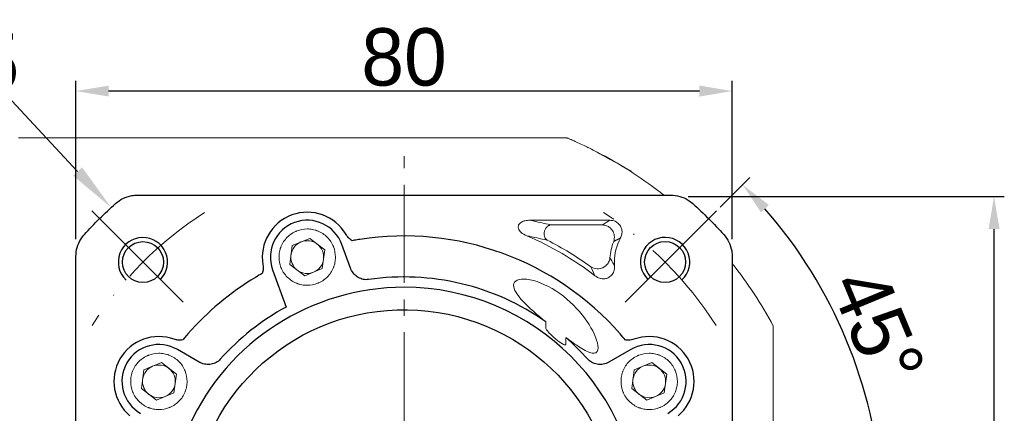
# Model space of a CAD drawing. Header units: millimetres. Extents: x 5254 to 5923, y -933 to -460.
# Tile 4 of 9: x 5328 to 5448, y -618 to -570. Entities that reach past the tile are written whole.
import ezdxf

# ---------------------------------------------------------------- set-up
doc = ezdxf.new("R2010")
doc.units = ezdxf.units.MM
doc.header["$PDSIZE"] = -5
doc.linetypes.add('ACAD_ISO10W100', pattern=[18, 12, -3, 0, -3])
doc.linetypes.add('点画线', pattern=[18, 12, -2, 2, -2])
doc.layers.get('0').update_dxf_attribs({"lineweight": 18})
doc.layers.get('Defpoints').update_dxf_attribs({"lineweight": 18})
for name, color, linetype, lineweight in [('7中心线层', 7, '点画线', 18), ('中心线层', 7, 'ACAD_ISO10W100', 0), ('尺寸线', 7, 'Continuous', 25), ('尺寸线层', 3, 'Continuous', 18), ('粗实线', 7, 'Continuous', 40)]:
    doc.layers.add(name, color=color, linetype=linetype, lineweight=lineweight)
doc.styles.add('工程字', font='txt')
doc.dimstyles.new('DIMSTYLE_17', dxfattribs={"dimtxt": 8, "dimasz": 12, "dimexe": 0.18, "dimexo": 0.0625, "dimgap": 0.09, "dimtad": 1, "dimtih": 1, "dimtoh": 1, "dimdec": 3, "dimdsep": 46, "dimtxsty": 'Standard', "dimblk": '_CAXARROW', "dimcen": 0.09, "dimdle": 24, "dimadec": 0, "dimazin": 0, "dimtfac": 0.7, "dimtdec": 3, "dimtofl": 0, "dimtmove": 0, "dimatfit": 3, "dimfxl": 1, "dimtolj": 1, "dimarcsym": 0})
doc.dimstyles.new('ISO-25', dxfattribs={"dimtxt": 7, "dimasz": 4, "dimexe": 1.25, "dimexo": 0.625, "dimtad": 1, "dimtxsty": '工程字', "dimcen": 2, "dimdle": 8, "dimadec": 0, "dimazin": 0, "dimtfac": 1, "dimtmove": 0, "dimatfit": 3, "dimfxl": 1, "dimarcsym": 0})

# ---------------------------------------------------------------- blocks, each defined once
blk = doc.blocks.new('*D41')
at = {"layer": 'Defpoints', "color": 0}
for p in [(5412.56, -592.89), (5401.42, -604.03), (5430.85, -615.86), (5331.75, -630.96), (5419.23, -630.96)]:
    blk.add_point(p, dxfattribs=at)
at = {"layer": '尺寸线层', "color": 0, "lineweight": -2}
for p, q in [((5413, -592.45), (5416.63, -588.82)), ((5419.85, -630.96), (5434.08, -630.96))]:
    blk.add_line(p, q, dxfattribs=at)
blk.add_arc((5374.49, -630.96), 58.34, 3.9289, 41.0711, dxfattribs=at)
at = {"layer": '尺寸线层', "color": 0}
for points in [[(5418.96, -592.17), (5417.99, -593.08), (5415.75, -589.7)], [(5432.03, -626.98), (5433.36, -626.94), (5432.83, -630.96)]]:
    blk.add_solid(points, dxfattribs=at)
at = {"layer": '尺寸线层', "color": 0, "insert": (5432.2, -607.05), "char_height": 7, "attachment_point": 5, "rotation": 292.5, "style": '工程字'}
blk.add_mtext('\\A1;45%%d', dxfattribs=at)
blk = doc.blocks.new('*D42')
at = {"layer": 'Defpoints', "color": 0}
for p in [(5399.42, -593.49), (5349.56, -668.42)]:
    blk.add_point(p, dxfattribs=at)
at = {"layer": '尺寸线层', "color": 0, "lineweight": -2}
blk.add_line((5364.47, -646.02), (5351.78, -665.09), dxfattribs=at)
at = {"layer": '尺寸线层', "color": 0}
blk.add_solid([(5351.22, -664.72), (5352.33, -665.46), (5349.56, -668.42)], dxfattribs=at)
at = {"layer": '尺寸线层', "color": 0, "insert": (5356.76, -650.16), "char_height": 7, "attachment_point": 5, "rotation": 56.3592, "style": '工程字'}
blk.add_mtext('∅90', dxfattribs=at)
blk = doc.blocks.new('*D44')
at = {"layer": 'Defpoints', "color": 0}
for p in [(5334.49, -578.27), (5334.49, -596.95), (5414.49, -596.95)]:
    blk.add_point(p, dxfattribs=at)
at = {"layer": '尺寸线层', "color": 0, "lineweight": -2}
for p, q in [((5334.49, -596.33), (5334.49, -577.02)), ((5414.49, -596.33), (5414.49, -577.02)), ((5410.49, -578.27), (5338.49, -578.27))]:
    blk.add_line(p, q, dxfattribs=at)
at = {"layer": '尺寸线层', "color": 0}
for points in [[(5338.49, -577.6), (5338.49, -578.94), (5334.49, -578.27)], [(5410.49, -578.94), (5410.49, -577.6), (5414.49, -578.27)]]:
    blk.add_solid(points, dxfattribs=at)
at = {"layer": '尺寸线层', "color": 0, "insert": (5374.49, -574.15), "char_height": 7, "attachment_point": 5, "style": '工程字'}
blk.add_mtext('\\A1;80', dxfattribs=at)
blk = doc.blocks.new('*D45')
at = {"layer": 'Defpoints', "color": 0}
for p in [(5408.49, -591.12), (5446.39, -591.12), (5408.49, -671.12)]:
    blk.add_point(p, dxfattribs=at)
at = {"layer": '尺寸线层', "color": 0, "lineweight": -2}
for p, q in [((5409.12, -591.12), (5447.64, -591.12)), ((5446.39, -667.12), (5446.39, -595.12)), ((5409.12, -671.12), (5447.64, -671.12))]:
    blk.add_line(p, q, dxfattribs=at)
at = {"layer": '尺寸线层', "color": 0}
for points in [[(5447.06, -595.12), (5445.73, -595.12), (5446.39, -591.12)], [(5445.73, -667.12), (5447.06, -667.12), (5446.39, -671.12)]]:
    blk.add_solid(points, dxfattribs=at)
at = {"layer": '尺寸线层', "color": 0, "insert": (5442.27, -631.12), "char_height": 7, "attachment_point": 5, "rotation": 90, "style": '工程字'}
blk.add_mtext('\\A1;80', dxfattribs=at)
blk = doc.blocks.new('_CAXARROW')
blk.add_hatch(color=0).paths.add_polyline_path([(0, 0), (-1, 0.125), (-1, -0.125)], flags=0)
blk = doc.blocks.new('*D46')
at = {"layer": 'Defpoints', "color": 0}
for p in [(5338.79, -592.48), (5410.19, -669.43)]:
    blk.add_point(p, dxfattribs=at)
at = {"layer": '尺寸线层', "color": 0, "lineweight": -2}
for p, q in [((5306.61, -579.45), (5326.69, -579.45)), ((5326.69, -579.45), (5334.7, -588.08)), ((5374.4, -630.96), (5374.58, -630.96)), ((5374.49, -631.05), (5374.49, -630.87))]:
    blk.add_line(p, q, dxfattribs=at)
at = {"layer": '尺寸线层', "color": 0, "lineweight": -2, "xscale": 6, "yscale": 6, "zscale": 6, "rotation": 312.8612344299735}
blk.add_blockref('_CAXARROW', (5338.79, -592.48), dxfattribs=at)
at = {"layer": '尺寸线层', "color": 0, "insert": (5316.15, -574.95), "char_height": 7, "attachment_point": 5, "style": '工程字'}
blk.add_mtext('\\A1;∅105', dxfattribs=at)
blk = doc.blocks.new('_FILLED')
at = {"linetype": 'ByBlock'}
blk.add_hatch(color=0, dxfattribs=at).paths.add_polyline_path([(0, 0), (-1, 0.133), (-1, -0.133)], flags=0)

msp = doc.modelspace()

# ---------------------------------------------------------------- linework, layer by layer
at = {"linetype": 'Continuous', "lineweight": 15}
for p, q in [((5393.2896, -583.9579), (5327.4858, -583.9579)), ((5394.1247, -583.9748), (5394.1272, -583.9691))]:
    msp.add_line(p, q, dxfattribs=at)
for p, q in [((5347.5589, -604.0268), (5336.4245, -592.8925)), ((5401.4209, -604.0268), (5412.5553, -592.8925)), ((5389.8439, -594.0447), (5399.5524, -594.0447)), ((5392.3752, -594.6056), (5398.6732, -594.6056)), ((5360.8593, -597.1309), (5362.9937, -596.2491)), ((5362.9937, -596.2491), (5364.8246, -597.6566)), ((5360.5558, -599.4203), (5360.8593, -597.1309)), ((5364.8246, -597.6566), (5364.5211, -599.946)), ((5362.3867, -600.8278), (5360.5558, -599.4203)), ((5364.5211, -599.946), (5362.3867, -600.8278)), ((5391.756, -606.4246), (5391.756, -607.1376)), ((5394.2238, -609.1384), (5394.2238, -608.362)), ((5342.7811, -612.3003), (5344.9155, -611.4185)), ((5344.9155, -611.4185), (5346.7464, -612.826)), ((5402.5369, -612.3003), (5404.6713, -611.4185)), ((5404.6713, -611.4185), (5406.5022, -612.826)), ((5342.4776, -614.5897), (5342.7811, -612.3003)), ((5346.7464, -612.826), (5346.4429, -615.1154)), ((5402.2334, -614.5897), (5402.5369, -612.3003)), ((5406.5022, -612.826), (5406.1987, -615.1154)), ((5344.3085, -615.9972), (5342.4776, -614.5897)), ((5346.4429, -615.1154), (5344.3085, -615.9972)), ((5404.0643, -615.9972), (5402.2334, -614.5897)), ((5406.1987, -615.1154), (5404.0643, -615.9972))]:
    msp.add_line(p, q)
at = {"color": 7, "linetype": 'Continuous', "lineweight": 15}
msp.add_line((5419.4899, -609.1634), (5419.4899, -652.7523), dxfattribs=at)
at = {"linetype": 'Continuous', "lineweight": 15}
msp.add_arc((5394.1264, -584.9705), 0.9957, 66.879489, 90.098853, dxfattribs=at)
at = {"color": 7, "linetype": 'Continuous', "lineweight": 15}
for start, end in [(51.63877, 61.927513), (28.072487, 38.36123)]:
    msp.add_arc((5374.4899, -630.9579), 51, start, end, dxfattribs=at)
for centre, radius, start, end in [((5374.4899, -630.9578), 38.0868, 52.341138, 66.860567), ((5406.3097, -599.138), 6.1868, 151.846544, 180), ((5362.6902, -598.5385), 2, 112.448281, 172.448281), ((5362.6902, -598.5385), 2, 52.448281, 112.448281), ((5362.6902, -598.5385), 2, 22.448281, 52.448281), ((5374.4899, -630.9578), 38.6478, 53.94138, 63.174226), ((5406.3097, -599.138), 6.7478, 158.194532, 175.69206), ((5362.6902, -598.5385), 2, 172.448281, 202.448281), ((5362.6902, -598.5385), 2, 352.448281, 22.448281), ((5362.6902, -598.5385), 2, 202.448281, 232.448281), ((5406.3097, -599.138), 6.1868, 180, 183.728975), ((5362.6902, -598.5385), 2, 232.448281, 292.448281), ((5344.612, -613.7079), 2, 112.448281, 172.448281), ((5344.612, -613.7079), 2, 52.448281, 112.448281), ((5404.3678, -613.7079), 2, 112.448281, 172.448281), ((5404.3678, -613.7079), 2, 52.448281, 112.448281), ((5344.612, -613.7079), 2, 22.448281, 52.448281), ((5344.612, -613.7079), 2, 352.448281, 22.448281), ((5404.3678, -613.7079), 2, 22.448281, 52.448281), ((5404.3678, -613.7079), 2, 352.448281, 22.448281), ((5344.612, -613.7079), 2, 172.448281, 202.448281), ((5404.3678, -613.7079), 2, 172.448281, 202.448281), ((5344.612, -613.7079), 2, 202.448281, 232.448281), ((5344.612, -613.7079), 2, 232.448281, 292.448281), ((5404.3678, -613.7079), 2, 202.448281, 232.448281), ((5404.3678, -613.7079), 2, 232.448281, 292.448281)]:
    msp.add_arc(centre, radius, start, end)
at = {"extrusion": (0, 0, -1)}
for centre in [(-5362.6902, -598.5385), (-5344.612, -613.7079), (-5404.3678, -613.7079)]:
    msp.add_arc(centre, 2, 187.551719, 247.551719, dxfattribs=at)
at = {"linetype": 'Continuous', "lineweight": 15}
msp.add_ellipse((5393.2896, -630.9579), major_axis=(0, 47), ratio=0.6616415, start_param=6.25632615, end_param=6.28318531, dxfattribs=at)
for points, knots in [([(5394.1271, -583.9717), (5393.939, -583.9644), (5393.6601, -583.9536), (5393.3811, -583.962), (5393.2902, -583.9647)], [0, 0, 0, 0, 0.67413286, 1, 1, 1, 1]), ([(5394.5152, -584.0538), (5394.5049, -584.0494), (5394.4881, -584.0422), (5394.4847, -584.0408), (5394.4757, -584.0371), (5394.462, -584.0317), (5394.4405, -584.0235), (5394.3946, -584.0077), (5394.2901, -583.9774), (5394.1951, -583.9728), (5394.127, -583.9695)], [0, 0, 0, 0, 0.32618161, 0.5302087, 0.59569441, 0.6206711, 0.64191042, 0.69057323, 0.77827335, 1, 1, 1, 1]), ([(5394.5174, -584.0548), (5394.5844, -584.0834), (5394.7184, -584.1405), (5395.1896, -584.3461), (5395.8367, -584.6386), (5396.8992, -585.1346), (5397.8953, -585.6508), (5402.1912, -588.0532)], [0, 0, 0, 0, 0.16310931, 0.32628182, 0.49619091, 0.66617051, 1, 1, 1, 1])]:
    msp.add_open_spline(points, degree=3, knots=knots, dxfattribs=at)
for points, knots in [([(5362.6902, -601.9773), (5362.4716, -601.9773), (5362.1495, -601.9471), (5361.7836, -601.8591), (5361.6032, -601.8019), (5361.5136, -601.77), (5361.4753, -601.7556), (5361.4498, -601.7459), (5361.4381, -601.7413), (5360.9832, -601.5613), (5360.5941, -601.3055), (5360.0908, -600.8024), (5359.8692, -600.5309), (5359.6634, -600.1792), (5359.5737, -599.9946), (5359.5321, -599.9002), (5359.515, -599.8592), (5359.5038, -599.8318), (5359.4978, -599.817), (5359.3319, -599.398), (5359.2514, -598.9754), (5359.2513, -598.32), (5359.2814, -597.9979), (5359.3695, -597.632), (5359.4267, -597.4515), (5359.4586, -597.3618), (5359.473, -597.3236), (5359.4828, -597.2981), (5359.4873, -597.2864), (5359.6673, -596.8314), (5359.9231, -596.4423), (5360.4263, -595.939), (5360.6978, -595.7175), (5361.0494, -595.5117), (5361.234, -595.422), (5361.3285, -595.3804), (5361.3694, -595.3633), (5361.3968, -595.352), (5361.4117, -595.346), (5361.8306, -595.1801), (5362.2532, -595.0996), (5362.6902, -595.0996)], [0, 0, 0, 0, 0.0625, 0.09375, 0.109375, 0.1171875, 0.12109375, 0.12109375, 0.125, 0.125, 0.25, 0.25, 0.3125, 0.34375, 0.359375, 0.3671875, 0.37109375, 0.37109375, 0.375, 0.375, 0.5, 0.5, 0.5625, 0.59375, 0.609375, 0.6171875, 0.62109375, 0.62109375, 0.625, 0.625, 0.75, 0.75, 0.8125, 0.84375, 0.859375, 0.8671875, 0.87109375, 0.87109375, 0.875, 0.875, 1, 1, 1, 1]), ([(5362.6902, -595.0996), (5362.9087, -595.0995), (5363.2308, -595.1297), (5363.5967, -595.2177), (5363.7772, -595.275), (5363.8668, -595.3069), (5363.9051, -595.3213), (5363.9306, -595.331), (5363.9422, -595.3356), (5364.3972, -595.5156), (5364.7863, -595.7714), (5365.2896, -596.2745), (5365.5112, -596.546), (5365.717, -596.8977), (5365.8067, -597.0822), (5365.8483, -597.1767), (5365.8654, -597.2177), (5365.8766, -597.2451), (5365.8826, -597.2599), (5366.0485, -597.6789), (5366.129, -598.1015), (5366.1291, -598.7569), (5366.099, -599.079), (5366.0109, -599.4449), (5365.9537, -599.6254), (5365.9217, -599.7151), (5365.9074, -599.7533), (5365.8976, -599.7788), (5365.8931, -599.7905), (5365.713, -600.2454), (5365.4573, -600.6346), (5364.9541, -601.1379), (5364.6826, -601.3594), (5364.3309, -601.5652), (5364.1464, -601.6549), (5364.0519, -601.6965), (5364.011, -601.7136), (5363.9836, -601.7249), (5363.9687, -601.7308), (5363.5496, -601.8968), (5363.1277, -601.9773), (5362.6902, -601.9773)], [0, 0, 0, 0, 0.0625, 0.09375, 0.109375, 0.1171875, 0.12109375, 0.12109375, 0.125, 0.125, 0.25, 0.25, 0.3125, 0.34375, 0.359375, 0.3671875, 0.37109375, 0.37109375, 0.375, 0.375, 0.5, 0.5, 0.5625, 0.59375, 0.609375, 0.6171875, 0.62109375, 0.62109375, 0.625, 0.625, 0.75, 0.75, 0.8125, 0.84375, 0.859375, 0.8671875, 0.87109375, 0.87109375, 0.875, 0.875, 1, 1, 1, 1]), ([(5389.4569, -595.935), (5389.193, -595.8349), (5388.9361, -595.6926), (5388.7301, -595.4969), (5388.6599, -595.4303), (5388.5952, -595.3565), (5388.4874, -595.1936), (5388.4434, -595.102), (5388.4051, -594.9415), (5388.399, -594.8737), (5388.4105, -594.7412), (5388.4284, -594.6748), (5388.4826, -594.5569), (5388.5183, -594.5033), (5388.6243, -594.3811), (5388.7037, -594.3189), (5388.9239, -594.1872), (5389.0762, -594.1328), (5389.4303, -594.0514), (5389.6388, -594.0363), (5389.8439, -594.0447)], [0, 0, 0, 0, 0.253437, 0.253437, 0.253437, 0.33820451, 0.33820451, 0.42416811, 0.42416811, 0.48125659, 0.48125659, 0.53863229, 0.53863229, 0.59293095, 0.59293095, 0.67869861, 0.67869861, 0.81793533, 0.81793533, 1, 1, 1, 1]), ([(5398.6732, -594.6056), (5398.8444, -594.628), (5399.1769, -594.6715), (5399.5921, -594.9289), (5399.9427, -595.3169), (5400.192, -595.9124), (5400.0963, -596.3799), (5400.0447, -596.6315)], [0, 0, 0, 0, 0.18243584, 0.35447468, 0.5020211, 0.73199191, 1, 1, 1, 1]), ([(5399.5524, -594.0447), (5399.7287, -594.0415), (5399.9082, -594.0667), (5400.245, -594.1753), (5400.4071, -594.2609), (5400.6734, -594.475), (5400.7849, -594.6029), (5400.9462, -594.8761), (5401.002, -595.0232), (5401.0619, -595.3225), (5401.067, -595.4784), (5401.0299, -595.7891), (5400.9845, -595.9472), (5400.8988, -596.1362), (5400.8777, -596.178), (5400.8548, -596.2189)], [0, 0, 0, 0, 0.17167102, 0.17167102, 0.34427657, 0.34427657, 0.5036019, 0.5036019, 0.65169088, 0.65169088, 0.79901632, 0.79901632, 0.95500143, 0.95500143, 1, 1, 1, 1]), ([(5391.9308, -596.4692), (5391.5239, -596.3762), (5390.7285, -596.1943), (5389.8741, -596.0201), (5389.4569, -595.9351)], [0, 0, 0, 0, 0.51159582, 1, 1, 1, 1]), ([(5399.581, -598.6312), (5399.539, -598.8168), (5399.4578, -599.1753), (5399.119, -599.5854), (5398.6528, -599.892), (5397.9695, -600.0471), (5397.4976, -599.8324), (5397.2385, -599.7144)], [0, 0, 0, 0, 0.18593394, 0.35923368, 0.50152202, 0.72622424, 1, 1, 1, 1]), ([(5400.1359, -599.5404), (5400.1528, -599.7325), (5400.1398, -599.9303), (5400.0469, -600.3066), (5399.9643, -600.4911), (5399.7488, -600.7846), (5399.6205, -600.9047), (5399.351, -601.0702), (5399.2105, -601.1259), (5398.9269, -601.1861), (5398.7806, -601.1931), (5398.485, -601.1634), (5398.3326, -601.1234), (5398.0357, -600.9996), (5397.8896, -600.9111), (5397.7594, -600.8059)], [0, 0, 0, 0, 0.16596817, 0.16596817, 0.3334758, 0.3334758, 0.47839681, 0.47839681, 0.60345484, 0.60345484, 0.72519558, 0.72519558, 0.85673288, 0.85673288, 1, 1, 1, 1]), ([(5391.756, -606.4246), (5390.6932, -605.5563), (5389.7124, -604.7115), (5388.2718, -603.183), (5387.8093, -602.4785), (5387.8736, -601.4434), (5388.4494, -601.1246), (5390.4648, -601.3417), (5391.8139, -601.8938), (5392.9899, -602.6627)], [0, 0, 0, 0, 0.25, 0.25, 0.5, 0.5, 0.75, 0.75, 1, 1, 1, 1]), ([(5392.9899, -602.6627), (5394.2661, -603.4971), (5395.3408, -604.5267), (5397.0231, -606.6197), (5397.653, -607.7067), (5398.1165, -609.1294), (5398.1845, -609.564), (5398.0345, -610.1702), (5397.7963, -610.3246), (5397.0217, -610.1911), (5396.5072, -609.926), (5395.3999, -609.2284), (5394.8208, -608.8101), (5394.2238, -608.362)], [0, 0, 0, 0, 0.25, 0.25, 0.5, 0.5, 0.625, 0.625, 0.75, 0.75, 0.875, 0.875, 1, 1, 1, 1]), ([(5391.756, -607.1376), (5391.7559, -607.1788), (5391.7682, -607.2197), (5391.8253, -607.3652), (5391.893, -607.4613), (5392.253, -607.9266), (5392.622, -608.2404), (5392.9899, -608.5441)], [0, 0, 0, 0, 0.06441536, 0.06441536, 0.24628974, 0.24628974, 1, 1, 1, 1]), ([(5392.9899, -608.5441), (5393.2479, -608.7571), (5393.5112, -608.9703), (5393.8453, -609.1612), (5393.8926, -609.1861), (5393.9904, -609.2285), (5394.0418, -609.2474), (5394.1103, -609.2535), (5394.1263, -609.2535), (5394.1531, -609.249), (5394.1644, -609.2456), (5394.1828, -609.2358), (5394.1906, -609.2299), (5394.2034, -609.2161), (5394.2086, -609.2078), (5394.218, -609.1871), (5394.2211, -609.1739), (5394.2234, -609.1533), (5394.2238, -609.1459), (5394.2238, -609.1384)], [0, 0, 0, 0, 0.65736999, 0.65736999, 0.76244193, 0.76244193, 0.8687912, 0.8687912, 0.90001494, 0.90001494, 0.92284477, 0.92284477, 0.94138745, 0.94138745, 0.95992549, 0.95992549, 0.98570075, 0.98570075, 1, 1, 1, 1]), ([(5344.612, -617.1467), (5344.3935, -617.1467), (5344.0713, -617.1165), (5343.7054, -617.0285), (5343.525, -616.9713), (5343.4354, -616.9394), (5343.3971, -616.925), (5343.3716, -616.9152), (5343.36, -616.9107), (5342.905, -616.7307), (5342.5159, -616.4749), (5342.0126, -615.9718), (5341.791, -615.7003), (5341.5852, -615.3486), (5341.4955, -615.164), (5341.454, -615.0696), (5341.4369, -615.0286), (5341.4256, -615.0012), (5341.4196, -614.9864), (5341.2537, -614.5674), (5341.1732, -614.1448), (5341.1731, -613.4894), (5341.2033, -613.1673), (5341.2913, -612.8014), (5341.3485, -612.6209), (5341.3805, -612.5312), (5341.3949, -612.4929), (5341.4046, -612.4675), (5341.4091, -612.4558), (5341.5892, -612.0008), (5341.8449, -611.6117), (5342.3481, -611.1084), (5342.6196, -610.8869), (5342.9713, -610.6811), (5343.1558, -610.5914), (5343.2503, -610.5498), (5343.2912, -610.5327), (5343.3186, -610.5214), (5343.3335, -610.5154), (5343.7524, -610.3495), (5344.1751, -610.269), (5344.612, -610.269)], [0, 0, 0, 0, 0.0625, 0.09375, 0.109375, 0.1171875, 0.12109375, 0.12109375, 0.125, 0.125, 0.25, 0.25, 0.3125, 0.34375, 0.359375, 0.3671875, 0.37109375, 0.37109375, 0.375, 0.375, 0.5, 0.5, 0.5625, 0.59375, 0.609375, 0.6171875, 0.62109375, 0.62109375, 0.625, 0.625, 0.75, 0.75, 0.8125, 0.84375, 0.859375, 0.8671875, 0.87109375, 0.87109375, 0.875, 0.875, 1, 1, 1, 1]), ([(5344.612, -610.269), (5344.8305, -610.2689), (5345.1526, -610.2991), (5345.5185, -610.3871), (5345.699, -610.4444), (5345.7886, -610.4763), (5345.8269, -610.4907), (5345.8524, -610.5004), (5345.8641, -610.505), (5346.319, -610.685), (5346.7081, -610.9407), (5347.2114, -611.4439), (5347.433, -611.7154), (5347.6388, -612.0671), (5347.7285, -612.2516), (5347.7701, -612.3461), (5347.7872, -612.387), (5347.7984, -612.4144), (5347.8044, -612.4293), (5347.9703, -612.8483), (5348.0508, -613.2709), (5348.0509, -613.9263), (5348.0208, -614.2484), (5347.9327, -614.6143), (5347.8755, -614.7948), (5347.8436, -614.8844), (5347.8292, -614.9227), (5347.8194, -614.9482), (5347.8149, -614.9599), (5347.6349, -615.4148), (5347.3791, -615.8039), (5346.8759, -616.3073), (5346.6044, -616.5288), (5346.2528, -616.7346), (5346.0682, -616.8243), (5345.9738, -616.8659), (5345.9328, -616.883), (5345.9054, -616.8943), (5345.8905, -616.9002), (5345.4714, -617.0662), (5345.0495, -617.1467), (5344.612, -617.1467)], [0, 0, 0, 0, 0.0625, 0.09375, 0.109375, 0.1171875, 0.12109375, 0.12109375, 0.125, 0.125, 0.25, 0.25, 0.3125, 0.34375, 0.359375, 0.3671875, 0.37109375, 0.37109375, 0.375, 0.375, 0.5, 0.5, 0.5625, 0.59375, 0.609375, 0.6171875, 0.62109375, 0.62109375, 0.625, 0.625, 0.75, 0.75, 0.8125, 0.84375, 0.859375, 0.8671875, 0.87109375, 0.87109375, 0.875, 0.875, 1, 1, 1, 1]), ([(5404.3678, -617.1467), (5404.1492, -617.1467), (5403.8271, -617.1165), (5403.4612, -617.0285), (5403.2807, -616.9713), (5403.1911, -616.9394), (5403.1529, -616.925), (5403.1274, -616.9152), (5403.1157, -616.9107), (5402.6608, -616.7307), (5402.2717, -616.4749), (5401.7683, -615.9718), (5401.5468, -615.7003), (5401.341, -615.3486), (5401.2513, -615.164), (5401.2097, -615.0696), (5401.1926, -615.0286), (5401.1814, -615.0012), (5401.1754, -614.9864), (5401.0094, -614.5674), (5400.929, -614.1448), (5400.9289, -613.4894), (5400.959, -613.1673), (5401.0471, -612.8014), (5401.1043, -612.6209), (5401.1362, -612.5312), (5401.1506, -612.4929), (5401.1604, -612.4675), (5401.1649, -612.4558), (5401.3449, -612.0008), (5401.6007, -611.6117), (5402.1038, -611.1084), (5402.3754, -610.8869), (5402.727, -610.6811), (5402.9116, -610.5914), (5403.006, -610.5498), (5403.047, -610.5327), (5403.0744, -610.5214), (5403.0892, -610.5154), (5403.5082, -610.3495), (5403.9308, -610.269), (5404.3678, -610.269)], [0, 0, 0, 0, 0.0625, 0.09375, 0.109375, 0.1171875, 0.12109375, 0.12109375, 0.125, 0.125, 0.25, 0.25, 0.3125, 0.34375, 0.359375, 0.3671875, 0.37109375, 0.37109375, 0.375, 0.375, 0.5, 0.5, 0.5625, 0.59375, 0.609375, 0.6171875, 0.62109375, 0.62109375, 0.625, 0.625, 0.75, 0.75, 0.8125, 0.84375, 0.859375, 0.8671875, 0.87109375, 0.87109375, 0.875, 0.875, 1, 1, 1, 1]), ([(5404.3678, -610.269), (5404.5862, -610.2689), (5404.9083, -610.2991), (5405.2742, -610.3871), (5405.4547, -610.4444), (5405.5444, -610.4763), (5405.5827, -610.4907), (5405.6082, -610.5004), (5405.6198, -610.505), (5406.0748, -610.685), (5406.4639, -610.9407), (5406.9672, -611.4439), (5407.1887, -611.7154), (5407.3945, -612.0671), (5407.4843, -612.2516), (5407.5258, -612.3461), (5407.5429, -612.387), (5407.5542, -612.4144), (5407.5602, -612.4293), (5407.7261, -612.8483), (5407.8066, -613.2709), (5407.8067, -613.9263), (5407.7765, -614.2484), (5407.6885, -614.6143), (5407.6312, -614.7948), (5407.5993, -614.8844), (5407.5849, -614.9227), (5407.5752, -614.9482), (5407.5707, -614.9599), (5407.3906, -615.4148), (5407.1349, -615.8039), (5406.6317, -616.3073), (5406.3602, -616.5288), (5406.0085, -616.7346), (5405.824, -616.8243), (5405.7295, -616.8659), (5405.6886, -616.883), (5405.6612, -616.8943), (5405.6463, -616.9002), (5405.2272, -617.0662), (5404.8052, -617.1467), (5404.3678, -617.1467)], [0, 0, 0, 0, 0.0625, 0.09375, 0.109375, 0.1171875, 0.12109375, 0.12109375, 0.125, 0.125, 0.25, 0.25, 0.3125, 0.34375, 0.359375, 0.3671875, 0.37109375, 0.37109375, 0.375, 0.375, 0.5, 0.5, 0.5625, 0.59375, 0.609375, 0.6171875, 0.62109375, 0.62109375, 0.625, 0.625, 0.75, 0.75, 0.8125, 0.84375, 0.859375, 0.8671875, 0.87109375, 0.87109375, 0.875, 0.875, 1, 1, 1, 1])]:
    msp.add_open_spline(points, degree=3, knots=knots)
for points in [[(5392.3752, -594.6056), (5391.5725, -594.4142), (5390.7334, -594.2267), (5389.8439, -594.0447)], [(5398.6732, -594.6056), (5398.9663, -594.4072), (5399.2593, -594.2202), (5399.5524, -594.0447)], [(5399.8819, -599.138), (5399.7757, -598.965), (5399.6761, -598.7967), (5399.581, -598.6312)], [(5397.2385, -599.7144), (5397.391, -600.0587), (5397.5598, -600.4181), (5397.7594, -600.8059)], [(5400.1359, -599.5404), (5400.0469, -599.4031), (5399.9625, -599.2693), (5399.8819, -599.138)]]:
    msp.add_open_spline(points, degree=3)
for points, weights, degree in [([(5391.9308, -596.4692), (5389.6765, -594.9468), (5392.3752, -594.6056)], [1, 0.286948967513, 1], 2), ([(5400.0447, -596.6315), (5400.3033, -596.4902), (5400.5721, -596.3523), (5400.8548, -596.2189)], [0.999999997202, 0.999999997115, 0.99999999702, 0.999999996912], 3)]:
    msp.add_rational_spline(points, weights, degree=degree)
at = {"color": 7, "linetype": 'Continuous', "lineweight": 15}
msp.add_open_spline([(5419.4899, -606.9579), (5419.4899, -606.9579), (5419.4899, -606.9588), (5419.4899, -606.9894), (5419.4899, -607.1067), (5419.4899, -607.3909), (5419.4899, -608.0603), (5419.4899, -608.7122), (5419.4899, -609.1453), (5419.4899, -609.1634)], degree=3, knots=[0, 0, 0, 0, 0.00795977, 0.07104616, 0.15348623, 0.25509513, 0.50084469, 0.9791993, 1, 1, 1, 1], dxfattribs=at)
at = {"layer": '7中心线层'}
msp.add_line((5374.4899, -673.695), (5374.4899, -586.219), dxfattribs=at)
msp.add_line((5374.4899, -673.695), (5374.4899, -586.219), dxfattribs=at)
at = {"layer": '中心线层'}
for start, end in [(122.715563, 147.654896), (32.345104, 57.284437)]:
    msp.add_arc((5374.4899, -630.9579), 45, start, end, dxfattribs=at)
at = {"layer": '尺寸线'}
for centre, start, end in [((5342.6632, -599.138), 315.093566, 227.009856), ((5406.3097, -599.1311), 313.002625, 225.093677)]:
    msp.add_arc(centre, 3, start, end, dxfattribs=at)
at = {"layer": '粗实线', "linetype": 'Continuous', "lineweight": 30}
for p, q in [((5341.9933, -590.968), (5406.9865, -590.968)), ((5367.968, -599.8821), (5366.9188, -596.9994)), ((5334.5001, -635.2352), (5334.5001, -598.4613)), ((5414.4797, -598.4613), (5414.4797, -635.2352)), ((5358.4616, -600.0775), (5360.1168, -604.6251)), ((5349.5188, -611.3446), (5346.862, -609.8107)), ((5402.1178, -609.8107), (5399.461, -611.3446))]:
    msp.add_line(p, q, dxfattribs=at)
for centre in [(5342.6666, -599.1415), (5406.3062, -599.1346)]:
    msp.add_circle(centre, 2.5, dxfattribs=at)
at = {"layer": '粗实线', "linetype": 'Continuous', "lineweight": 30, "extrusion": (0, 0, -1)}
for centre, radius, start, end in [((-5374.4899, -630.9578), 52.4898, 42.07908, 47.92092), ((-5374.4899, -630.9578), 52.4898, 132.07908, 137.92092), ((-5374.4899, -630.9579), 26, 8.712245, 178.677672)]:
    msp.add_arc(centre, radius, start, end, dxfattribs=at)
at = {"layer": '粗实线', "linetype": 'Continuous', "lineweight": 30}
for centre, radius, start, end in [((5362.6902, -598.5384), 5.4748, 30.077371, 189.922604), ((5362.6902, -598.5384), 4.5, 20, 200), ((5374.4899, -630.9578), 35, 41.173902, 98.827649), ((5374.4899, -630.9578), 35, 121.173902, 138.827649), ((5374.4899, -630.9578), 30, 54.862768, 98.295279), ((5374.4899, -630.9578), 28.7414, 90, 221.045694), ((5374.4899, -630.9578), 28.7414, 270, 90), ((5374.4899, -630.9578), 30, 118.626927, 138.29528), ((5344.612, -613.7078), 5.4748, 70.077371, 229.922626), ((5374.4899, -630.9578), 30, 41.704723, 48.867958), ((5404.3678, -613.7078), 5.4748, 310.077376, 109.922626), ((5344.612, -613.7078), 4.5, 60, 240), ((5404.3678, -613.7078), 4.5, 300, 120)]:
    msp.add_arc(centre, radius, start, end, dxfattribs=at)
for points, knots in [([(5339.3136, -591.9988), (5339.5893, -591.7499), (5339.9031, -591.5377), (5340.5707, -591.2113), (5340.9309, -591.0939), (5341.5262, -590.9886), (5341.7602, -590.9681), (5341.9933, -590.968)], [0, 0, 0, 0, 0.38115136, 0.38115136, 0.76230396, 0.76230396, 1, 1, 1, 1]), ([(5406.9865, -590.968), (5407.358, -590.9681), (5407.7331, -591.0208), (5408.4473, -591.226), (5408.7933, -591.3802), (5409.3058, -591.7011), (5409.4932, -591.8426), (5409.6662, -591.9988)], [0, 0, 0, 0, 0.38115154, 0.38115154, 0.76230412, 0.76230412, 1, 1, 1, 1]), ([(5334.5001, -598.4613), (5334.5001, -598.0859), (5334.554, -597.7069), (5334.7633, -596.986), (5334.9207, -596.6371), (5335.2424, -596.1297), (5335.3798, -595.9489), (5335.5309, -595.7815)], [0, 0, 0, 0, 0.38508189, 0.38508189, 0.77016489, 0.77016489, 1, 1, 1, 1]), ([(5368.1743, -596.5324), (5368.0004, -596.4342), (5367.8396, -596.3082), (5367.5975, -596.0515), (5367.5047, -595.9271), (5367.4278, -595.7946)], [0, 0, 0, 0, 0.56714585, 0.56714585, 1, 1, 1, 1]), ([(5369.1187, -596.3724), (5368.8788, -596.4097), (5368.6472, -596.4483), (5368.3441, -596.5015), (5368.2584, -596.5169), (5368.1743, -596.5324)], [0, 0, 0, 0, 0.7129175, 0.7129175, 1, 1, 1, 1]), ([(5413.4489, -595.7815), (5413.7004, -596.0601), (5413.9144, -596.3775), (5414.2422, -597.0528), (5414.3592, -597.4173), (5414.4605, -598.0095), (5414.4797, -598.2358), (5414.4797, -598.4613)], [0, 0, 0, 0, 0.38508171, 0.38508171, 0.77016472, 0.77016472, 1, 1, 1, 1]), ([(5357.2972, -599.4819), (5357.3315, -599.6786), (5357.336, -599.8828), (5357.2908, -600.2328), (5357.2534, -600.3834), (5357.1997, -600.5268)], [0, 0, 0, 0, 0.56713938, 0.56713938, 1, 1, 1, 1]), ([(5370.1617, -601.2717), (5369.9492, -601.3027), (5369.7284, -601.2964), (5369.3076, -601.2125), (5369.1019, -601.134), (5368.7246, -600.9163), (5368.5492, -600.7726), (5368.2446, -600.4329), (5368.115, -600.2297), (5368.0019, -599.9708), (5367.9843, -599.9267), (5367.968, -599.8821)], [0, 0, 0, 0, 0.23042343, 0.23042343, 0.46037237, 0.46037237, 0.69752605, 0.69752605, 0.94970312, 0.94970312, 1, 1, 1, 1]), ([(5348.1442, -607.9164), (5347.9844, -608.0992), (5347.8318, -608.2776), (5347.6339, -608.5132), (5347.5781, -608.5801), (5347.5236, -608.646)], [0, 0, 0, 0, 0.7129175, 0.7129175, 1, 1, 1, 1]), ([(5347.5236, -608.646), (5347.3272, -608.6826), (5347.1231, -608.6894), (5346.7726, -608.6484), (5346.6216, -608.6127), (5346.4776, -608.5606)], [0, 0, 0, 0, 0.56714585, 0.56714585, 1, 1, 1, 1]), ([(5402.5022, -608.5606), (5402.3144, -608.6286), (5402.1141, -608.6684), (5401.7616, -608.6847), (5401.6068, -608.674), (5401.4562, -608.646)], [0, 0, 0, 0, 0.56713928, 0.56713928, 1, 1, 1, 1]), ([(5352.0924, -610.9991), (5351.9496, -611.1594), (5351.7764, -611.2965), (5351.4001, -611.5027), (5351.1921, -611.5748), (5350.7631, -611.6506), (5350.5364, -611.6532), (5350.0847, -611.5887), (5349.8548, -611.5164), (5349.6017, -611.3908), (5349.5599, -611.3683), (5349.5188, -611.3446)], [0, 0, 0, 0, 0.23042343, 0.23042343, 0.46037237, 0.46037237, 0.69752605, 0.69752605, 0.94970312, 0.94970312, 1, 1, 1, 1]), ([(5399.461, -611.3446), (5399.2464, -611.4685), (5399.008, -611.5582), (5398.5208, -611.6516), (5398.2649, -611.6563), (5397.786, -611.5769), (5397.555, -611.4952), (5397.1779, -611.2761), (5397.0197, -611.1476), (5396.8874, -610.9991)], [0, 0, 0, 0, 0.26587314, 0.26587314, 0.53247064, 0.53247064, 0.78731867, 0.78731867, 1, 1, 1, 1])]:
    msp.add_open_spline(points, degree=3, knots=knots, dxfattribs=at)
for points in [[(5357.1997, -600.5268), (5356.9427, -600.6728), (5356.6641, -600.8355), (5356.3726, -601.0118)], [(5401.4562, -608.646), (5401.2678, -608.4183), (5401.0592, -608.1721), (5400.8349, -607.9157)]]:
    msp.add_open_spline(points, degree=3, dxfattribs=at)

# ---------------------------------------------------------------- dimensions: what is measured, and where the dimension line sits
at = {"layer": '尺寸线层'}
for base, p1, p2, angle, picture, middle in [((5334.4899, -578.2704), (5414.4899, -596.9542), (5334.4899, -596.9542), 180, '*D44', (5374.4899, -574.1454)), ((5446.3923, -591.1223), (5408.4936, -671.1223), (5408.4936, -591.1223), 270, '*D45', (5442.2673, -631.1223))]:
    dim = msp.add_linear_dim(base=base, p1=p1, p2=p2, angle=angle, dimstyle='ISO-25', override={"dimsah": 1, "dimtolj": 1}, dxfattribs=at)
    dim.commit()
    dim.dimension.update_dxf_attribs({"geometry": picture, "text_midpoint": middle})
dim = msp.add_diameter_dim_2p(p1=(5410.1948, -669.433), p2=(5338.785, -592.4826), dimstyle='DIMSTYLE_17', override={"dimtxt": 7, "dimasz": 6, "dimgap": 1, "dimdec": 0, "dimtxsty": '工程字', "dimtol": 0, "dimldrblk": '_FILLED'}, dxfattribs=at)
dim.commit()
dim.dimension.update_dxf_attribs({"geometry": '*D46', "text_midpoint": (5316.1508, -579.4521), "dimtype": 163})
dim = msp.add_angular_dim_2l(base=(5430.846, -615.8573), line1=((5331.7528, -630.9579), (5419.2287, -630.9579)), line2=((5401.4209, -604.0268), (5412.5553, -592.8925)), dimstyle='ISO-25', override={"dimsah": 1, "dimtolj": 1}, dxfattribs=at)
dim.commit()
dim.dimension.update_dxf_attribs({"geometry": '*D41', "text_midpoint": (5432.2038, -607.052)})
dim = msp.add_diameter_dim_2p(p1=(5399.4192, -593.4941), p2=(5349.5606, -668.4216), dimstyle='ISO-25', dxfattribs=at)
dim.commit()
dim.dimension.update_dxf_attribs({"geometry": '*D42', "text_midpoint": (5360.1903, -652.4472), "dimtype": 163})

doc.saveas('drawing.dxf')
